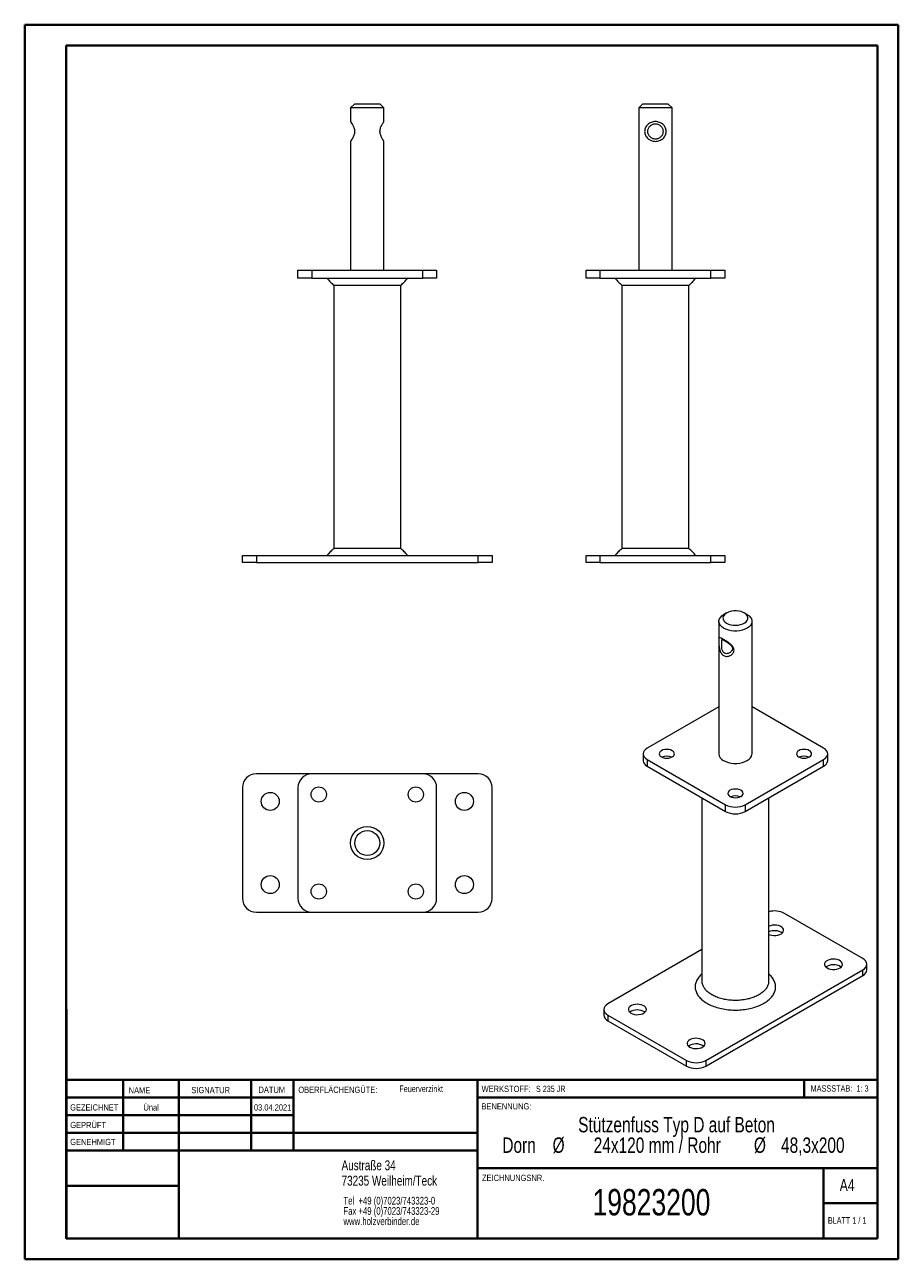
# Model space of a CAD drawing. Header units: millimetres. Extents: x 0 to 210, y 0 to 297.
import ezdxf

# ---------------------------------------------------------------- set-up
doc = ezdxf.new("R2010")
doc.units = ezdxf.units.MM
doc.styles.add('SLDTEXTSTYLE0', font='TXT', dxfattribs={"width": 0.75})
doc.styles.add('SLDTEXTSTYLE1', font='TXT', dxfattribs={"width": 0.681818})
doc.styles.add('SLDTEXTSTYLE2', font='TXT', dxfattribs={"width": 0.7})
doc.styles.add('SLDTEXTSTYLE3', font='TXT', dxfattribs={"width": 0.6875})

# ---------------------------------------------------------------- blocks, each defined once
blk = doc.blocks.new('SW_NOTE_0')
at = {"color": 0, "linetype": 'Continuous', "lineweight": 0, "char_height": 1.8521, "attachment_point": 1, "style": 'SLDTEXTSTYLE0'}
for s, insert in [('Tel  +49 (0)7023/743323-0', (0, 2.39)), ('Fax +49 (0)7023/743323-29', (0, -0.08)), ('www.holzverbinder.de', (0, -2.55))]:
    blk.add_mtext(s, dxfattribs=dict(at, insert=insert))
blk = doc.blocks.new('SW_NOTE_1')
at = {"color": 0, "linetype": 'Continuous', "lineweight": 0, "attachment_point": 2, "style": 'SLDTEXTSTYLE0'}
for s, insert, char_height in [('Stützenfuss Typ D auf Beton', (32.01, 4.77), 3.7042), ('%%c', (3.66, -0.16), 3.704), ('24x120 mm / Rohr', (27.37, -0.16), 3.7042), ('%%c', (52.06, -0.16), 3.704), ('Dorn', (-5.84, -0.16), 3.704), ('48,3x200', (64.77, -0.16), 3.704)]:
    blk.add_mtext(s, dxfattribs=dict(at, insert=insert, char_height=char_height))

msp = doc.modelspace()

# ---------------------------------------------------------------- linework, layer by layer
at = {"color": 7, "linetype": 'Continuous', "lineweight": 40}
for p, q in [((0.08, 0.21), (0.08, 297.21)), ((0.08, 297.21), (210.08, 297.21)), ((210.08, 0.21), (210.08, 297.21)), ((210.08, 292.21), (210.08, 297.21)), ((10.08, 292.21), (205.08, 292.21)), ((10.08, 5.21), (10.08, 292.21)), ((205.08, 5.21), (205.08, 292.21)), ((10.11, 60.37), (10.11, 5.12)), ((205.08, 43.37), (10.11, 43.37)), ((23.71, 43.37), (23.71, 26.37)), ((37.1, 43.37), (37.1, 5.12)), ((54.51, 43.37), (54.51, 26.37)), ((64.71, 26.37), (64.71, 43.37)), ((108.91, 43.37), (108.91, 5.12)), ((187.47, 39.12), (187.47, 43.37)), ((64.71, 39.1), (10.11, 39.1)), ((205.08, 39.12), (108.91, 39.12)), ((64.71, 34.87), (10.11, 34.87)), ((108.91, 30.62), (10.11, 30.62)), ((108.91, 26.37), (10.11, 26.37)), ((108.91, 22.12), (205.08, 22.12)), ((192.08, 5.21), (192.08, 22.21)), ((37.1, 17.87), (10.11, 17.87)), ((10.11, 13.71), (10.08, 13.71)), ((205.08, 13.71), (192.08, 13.71)), ((10.11, 9.46), (10.08, 9.46)), ((10.08, 5.21), (205.08, 5.21)), ((205.08, 5.21), (180.99, 5.21)), ((0.08, 0.21), (210.08, 0.21))]:
    msp.add_line(p, q, dxfattribs=at)
at = {"color": 7, "linetype": 'Continuous', "lineweight": 15}
for p, q in [((79.43, 278.2), (78.43, 277.2)), ((78.43, 277.2), (78.43, 273.91)), ((86.43, 277.2), (78.43, 277.2)), ((79.43, 278.2), (85.43, 278.2)), ((86.43, 277.2), (85.43, 278.2)), ((86.43, 273.91), (86.43, 277.2)), ((148.7, 278.2), (147.7, 277.2)), ((147.7, 277.2), (147.7, 238.2)), ((155.7, 277.2), (147.7, 277.2)), ((148.7, 278.2), (154.7, 278.2)), ((155.7, 277.2), (154.7, 278.2)), ((155.7, 238.2), (155.7, 277.2)), ((78.43, 273.91), (78.75, 273.36)), ((78.43, 269.15), (78.43, 238.2)), ((86.43, 238.2), (86.43, 269.15)), ((65.77, 236.2), (65.77, 238.2)), ((65.77, 238.2), (69.1, 238.2)), ((69.1, 238.2), (69.1, 236.2)), ((69.1, 238.2), (95.77, 238.2)), ((95.77, 236.2), (95.77, 238.2)), ((95.77, 238.2), (99.1, 238.2)), ((99.1, 238.2), (99.1, 236.2)), ((135.03, 236.2), (135.03, 238.2)), ((135.03, 238.2), (138.36, 238.2)), ((138.36, 238.2), (138.36, 236.2)), ((138.36, 238.2), (165.03, 238.2)), ((165.03, 236.2), (165.03, 238.2)), ((165.03, 238.2), (168.36, 238.2)), ((168.36, 238.2), (168.36, 236.2)), ((69.1, 236.2), (65.77, 236.2)), ((69.1, 236.2), (95.77, 236.2)), ((99.1, 236.2), (95.77, 236.2)), ((138.36, 236.2), (135.03, 236.2)), ((138.36, 236.2), (165.03, 236.2)), ((168.36, 236.2), (165.03, 236.2)), ((74.38, 234.57), (74.38, 171.16)), ((90.48, 171.16), (90.48, 234.57)), ((143.65, 234.57), (143.65, 171.16)), ((159.75, 171.16), (159.75, 234.57)), ((52.43, 167.86), (52.43, 169.53)), ((52.43, 169.53), (55.77, 169.53)), ((55.77, 169.53), (55.77, 167.86)), ((55.77, 169.53), (109.1, 169.53)), ((109.1, 167.86), (109.1, 169.53)), ((109.1, 169.53), (112.43, 169.53)), ((112.43, 169.53), (112.43, 167.86)), ((135.03, 167.86), (135.03, 169.53)), ((135.03, 169.53), (138.36, 169.53)), ((138.36, 169.53), (138.36, 167.86)), ((138.36, 169.53), (165.03, 169.53)), ((165.03, 167.86), (165.03, 169.53)), ((165.03, 169.53), (168.36, 169.53)), ((168.36, 169.53), (168.36, 167.86)), ((55.77, 167.86), (52.43, 167.86)), ((55.77, 167.86), (109.1, 167.86)), ((112.43, 167.86), (109.1, 167.86)), ((138.36, 167.86), (135.03, 167.86)), ((138.36, 167.86), (165.03, 167.86)), ((168.36, 167.86), (165.03, 167.86)), ((168.8, 155.71), (168.09, 155.3)), ((173.75, 155.3), (173.04, 155.71)), ((166.92, 153.67), (166.92, 121.82)), ((174.92, 121.82), (174.92, 153.67)), ((166.92, 133.12), (149.71, 123.18)), ((192.13, 123.18), (174.92, 133.12)), ((148.73, 121.82), (148.73, 120.19)), ((193.11, 120.19), (193.11, 121.82)), ((149.71, 120.46), (168.56, 109.57)), ((149.71, 120.46), (149.71, 118.83)), ((149.71, 118.83), (168.56, 107.94)), ((173.28, 109.57), (192.13, 120.46)), ((173.28, 107.94), (192.13, 118.83)), ((192.13, 118.83), (192.13, 120.46)), ((69.1, 117.03), (55.77, 117.03)), ((95.77, 117.03), (69.1, 117.03)), ((109.1, 117.03), (95.77, 117.03)), ((52.43, 113.69), (52.43, 87.03)), ((65.77, 113.69), (65.77, 87.03)), ((99.1, 87.03), (99.1, 113.69)), ((112.43, 87.03), (112.43, 113.69)), ((162.87, 111.23), (162.87, 67.08)), ((178.97, 67.08), (178.97, 111.23)), ((168.56, 107.94), (168.56, 109.57)), ((173.28, 109.57), (173.28, 107.94)), ((55.77, 83.69), (69.1, 83.69)), ((69.1, 83.69), (95.77, 83.69)), ((95.77, 83.69), (109.1, 83.69)), ((201.56, 72.55), (182.71, 83.44)), ((162.87, 74.71), (140.28, 61.67)), ((162.87, 68.83), (162.74, 68.72)), ((163.85, 48.06), (201.56, 69.83)), ((163.85, 46.7), (201.56, 68.47)), ((179.08, 68.72), (178.97, 68.81)), ((201.56, 68.47), (201.56, 69.83)), ((202.54, 69.83), (202.54, 71.19)), ((139.3, 60.31), (139.3, 58.95)), ((140.28, 58.95), (159.14, 48.06)), ((140.28, 58.95), (140.28, 57.59)), ((140.28, 57.59), (159.14, 46.7)), ((159.14, 46.7), (159.14, 48.06)), ((163.85, 48.06), (163.85, 46.7))]:
    msp.add_line(p, q, dxfattribs=at)
at = {"color": 7, "linetype": 'Continuous', "lineweight": 0}
for p, q in [((64.71, 39.12), (10.11, 39.12)), ((23.71, 5.21), (23.71, 5.12)), ((54.51, 5.21), (54.51, 5.12))]:
    msp.add_line(p, q, dxfattribs=at)
at = {"color": 7, "linetype": 'Continuous', "lineweight": 15, "flags": 128}
for points in [[(168.09, 152.03), (167.64, 152.34), (167.3, 152.69), (167.06, 153.07), (166.94, 153.46), (166.94, 153.87), (167.06, 154.26), (167.3, 154.64), (167.64, 154.99), (168.09, 155.3)], [(168.8, 153.26), (169.27, 153.04), (169.81, 152.87), (170.39, 152.78), (171, 152.75), (171.6, 152.79), (172.17, 152.91), (172.7, 153.09), (173.15, 153.32), (173.51, 153.6), (173.76, 153.92), (173.9, 154.26), (173.91, 154.61), (173.8, 154.96), (173.58, 155.28), (173.25, 155.58), (172.82, 155.82), (172.31, 156.02), (171.75, 156.15), (171.15, 156.21), (170.54, 156.2), (169.95, 156.12), (169.4, 155.97), (168.91, 155.77), (168.5, 155.51), (168.19, 155.2), (168, 154.87), (167.92, 154.53), (167.97, 154.18), (168.13, 153.84), (168.42, 153.53), (168.8, 153.26)], [(173.75, 155.3), (174.2, 154.99), (174.55, 154.64), (174.78, 154.26), (174.91, 153.87), (174.91, 153.46), (174.78, 153.07), (174.55, 152.69), (174.2, 152.34), (173.75, 152.03), (173.21, 151.77), (172.61, 151.57), (171.96, 151.43), (171.27, 151.36), (170.57, 151.36), (169.88, 151.43), (169.23, 151.57), (168.63, 151.77), (168.09, 152.03)], [(149.71, 123.18), (149.29, 122.89), (148.98, 122.56), (148.79, 122.2), (148.73, 121.82), (148.79, 121.44), (148.98, 121.08), (149.29, 120.75), (149.71, 120.46)], [(153.12, 121.07), (153.5, 120.9), (153.95, 120.8), (154.42, 120.76), (154.9, 120.8), (155.34, 120.9), (155.72, 121.07), (156.01, 121.29), (156.19, 121.55), (156.25, 121.82), (156.19, 122.09), (156.01, 122.35), (155.72, 122.57), (155.34, 122.74), (154.9, 122.84), (154.42, 122.88), (153.95, 122.84), (153.5, 122.74), (153.12, 122.57), (152.83, 122.35), (152.65, 122.09), (152.59, 121.82), (152.65, 121.55), (152.83, 121.29), (153.12, 121.07)], [(168.09, 120.19), (168.63, 119.93), (169.23, 119.73), (169.88, 119.59), (170.57, 119.52), (171.27, 119.52), (171.96, 119.59), (172.61, 119.73), (173.21, 119.93), (173.75, 120.19), (174.2, 120.5), (174.55, 120.84), (174.78, 121.22), (174.91, 121.62), (174.92, 121.82)], [(186.12, 121.07), (186.5, 120.9), (186.94, 120.8), (187.42, 120.76), (187.89, 120.8), (188.34, 120.9), (188.72, 121.07), (189.01, 121.29), (189.19, 121.55), (189.25, 121.82), (189.19, 122.09), (189.01, 122.35), (188.72, 122.57), (188.34, 122.74), (187.89, 122.84), (187.42, 122.88), (186.94, 122.84), (186.5, 122.74), (186.12, 122.57), (185.83, 122.35), (185.65, 122.09), (185.59, 121.82), (185.65, 121.55), (185.83, 121.29), (186.12, 121.07)], [(192.13, 120.46), (192.55, 120.75), (192.86, 121.08), (193.05, 121.44), (193.11, 121.82), (193.05, 122.2), (192.86, 122.56), (192.55, 122.89), (192.13, 123.18)], [(169.62, 111.55), (170, 111.38), (170.45, 111.27), (170.92, 111.24), (171.39, 111.27), (171.84, 111.38), (172.22, 111.55), (172.51, 111.77), (172.69, 112.02), (172.75, 112.3), (172.69, 112.57), (172.51, 112.82), (172.22, 113.04), (171.84, 113.21), (171.39, 113.32), (170.92, 113.35), (170.45, 113.32), (170, 113.21), (169.62, 113.04), (169.33, 112.82), (169.15, 112.57), (169.09, 112.3), (169.15, 112.02), (169.33, 111.77), (169.62, 111.55)], [(178.97, 78.39), (179.21, 78.29), (179.67, 78.17), (180.16, 78.11), (180.66, 78.12), (181.15, 78.2), (181.59, 78.33), (181.97, 78.53), (182.26, 78.76), (182.44, 79.03), (182.51, 79.32), (182.47, 79.61), (182.31, 79.89), (182.05, 80.13), (181.69, 80.34), (181.26, 80.49), (180.79, 80.58), (180.29, 80.61), (179.79, 80.57), (179.32, 80.46), (178.97, 80.32)], [(192.96, 70.31), (193.35, 70.13), (193.81, 70.01), (194.3, 69.95), (194.8, 69.96), (195.29, 70.03), (195.73, 70.17), (196.11, 70.36), (196.4, 70.6), (196.58, 70.87), (196.66, 71.16), (196.61, 71.45), (196.45, 71.72), (196.19, 71.97), (195.83, 72.17), (195.41, 72.33), (194.93, 72.42), (194.43, 72.44), (193.93, 72.4), (193.46, 72.29), (193.05, 72.13), (192.72, 71.91), (192.48, 71.66), (192.35, 71.37), (192.33, 71.08), (192.43, 70.8), (192.65, 70.54), (192.96, 70.31)], [(201.56, 69.83), (201.98, 70.12), (202.28, 70.46), (202.47, 70.82), (202.54, 71.19), (202.47, 71.57), (202.28, 71.93), (201.98, 72.26), (201.56, 72.55)], [(196.31, 70.51), (196.19, 70.61), (195.83, 70.81), (195.41, 70.97), (194.93, 71.06), (194.43, 71.08), (193.93, 71.04), (193.46, 70.93), (193.05, 70.77), (192.72, 70.55), (192.67, 70.51)], [(140.28, 61.67), (139.86, 61.38), (139.56, 61.04), (139.37, 60.68), (139.3, 60.31), (139.37, 59.93), (139.56, 59.57), (139.86, 59.24), (140.28, 58.95)], [(145.82, 59.42), (146.21, 59.24), (146.67, 59.12), (147.16, 59.06), (147.66, 59.07), (148.15, 59.15), (148.59, 59.28), (148.97, 59.48), (149.26, 59.71), (149.44, 59.98), (149.52, 60.27), (149.47, 60.56), (149.31, 60.84), (149.05, 61.08), (148.69, 61.29), (148.27, 61.44), (147.79, 61.53), (147.29, 61.56), (146.79, 61.52), (146.32, 61.41), (145.91, 61.24), (145.58, 61.03), (145.34, 60.77), (145.21, 60.49), (145.19, 60.2), (145.29, 59.91), (145.51, 59.65), (145.82, 59.42)], [(149.17, 59.63), (149.05, 59.72), (148.69, 59.93), (148.27, 60.08), (147.79, 60.17), (147.29, 60.2), (146.79, 60.16), (146.32, 60.05), (145.91, 59.88), (145.58, 59.66), (145.53, 59.63)], [(159.96, 51.26), (160.35, 51.08), (160.81, 50.96), (161.3, 50.9), (161.81, 50.91), (162.29, 50.98), (162.73, 51.12), (163.11, 51.31), (163.4, 51.55), (163.58, 51.82), (163.66, 52.11), (163.61, 52.4), (163.46, 52.67), (163.19, 52.92), (162.84, 53.13), (162.41, 53.28), (161.93, 53.37), (161.43, 53.39), (160.93, 53.35), (160.46, 53.25), (160.05, 53.08), (159.72, 52.86), (159.48, 52.61), (159.35, 52.33), (159.33, 52.04), (159.44, 51.75), (159.65, 51.49), (159.96, 51.26)], [(163.31, 51.46), (163.19, 51.56), (162.84, 51.76), (162.41, 51.92), (161.93, 52.01), (161.43, 52.03), (160.93, 51.99), (160.46, 51.88), (160.05, 51.72), (159.72, 51.5), (159.67, 51.46)]]:
    msp.add_lwpolyline(points, dxfattribs=at)
at = {"color": 7, "linetype": 'Continuous', "lineweight": 15}
for centre, radius in [((70.77, 112.03), 1.83), ((94.1, 112.03), 1.83), ((59.1, 110.36), 2.17), ((105.77, 110.36), 2.17), ((82.43, 100.36), 4), ((82.43, 100.36), 3), ((59.1, 90.36), 2.17), ((105.77, 90.36), 2.17), ((70.77, 88.69), 1.83), ((94.1, 88.69), 1.83)]:
    msp.add_circle(centre, radius, dxfattribs=at)
for centre, radius, start, end in [((168.92, 122.02), 2.01, 185.6534, 245.6668), ((150.4, 120.35), 1.68, 185.6948, 245.6253), ((154.42, 118.41), 2.85, 65.8178, 114.1822), ((187.42, 118.41), 2.85, 65.8178, 114.1822), ((191.44, 120.35), 1.68, 294.3747, 354.3052), ((55.77, 113.69), 3.33, 90, 180), ((69.1, 113.69), 3.33, 90, 180), ((95.77, 113.69), 3.33, 0, 90), ((109.1, 113.69), 3.33, 0, 90), ((170.92, 108.88), 2.85, 65.8178, 114.1822), ((170.92, 114.12), 5.12, 242.6097, 297.3903), ((170.92, 112.49), 5.12, 242.6097, 297.3903), ((55.77, 87.03), 3.33, 180, 270), ((69.1, 87.03), 3.33, 180, 270), ((95.77, 87.03), 3.33, 270, 0), ((109.1, 87.03), 3.33, 270, 0), ((180.33, 78.75), 5.26, 63.0841, 104.9497), ((180.33, 76.1), 3.17, 54.4967, 115.3216), ((200.87, 70), 1.68, 294.3747, 354.3052), ((140.97, 59.11), 1.68, 185.6948, 245.6253), ((161.49, 52.61), 5.12, 242.6097, 297.3903), ((161.49, 51.25), 5.12, 242.6097, 297.3903)]:
    msp.add_arc(centre, radius, start, end, dxfattribs=at)
for points, knots in [([(78.43, 273.91), (78.44, 273.9), (78.45, 273.88), (78.56, 273.74), (78.7, 273.51), (78.88, 273.22), (79.06, 272.87), (79.23, 272.47), (79.35, 272.02), (79.4, 271.53), (79.35, 271.05), (79.23, 270.6), (79.06, 270.19), (78.88, 269.84), (78.7, 269.55), (78.56, 269.32), (78.46, 269.19), (78.42, 269.13), (78.43, 269.15), (78.44, 269.15)], [0, 0, 0, 0, 0.064913, 0.12936, 0.19309, 0.256231, 0.318452, 0.379477, 0.439885, 0.499658, 0.559553, 0.620157, 0.6814, 0.743677, 0.806861, 0.870232, 0.934731, 0.999136, 1, 1, 1, 1]), ([(86.43, 269.15), (86.43, 269.16), (86.42, 269.18), (86.31, 269.32), (86.17, 269.54), (86, 269.83), (85.81, 270.18), (85.65, 270.59), (85.52, 271.04), (85.47, 271.52), (85.52, 272.01), (85.64, 272.46), (85.81, 272.87), (85.99, 273.22), (86.16, 273.51), (86.31, 273.74), (86.41, 273.87), (86.45, 273.93), (86.43, 273.91), (86.43, 273.91)], [0, 0, 0, 0, 0.063636, 0.128113, 0.191903, 0.255109, 0.317356, 0.378471, 0.438888, 0.498705, 0.559031, 0.619243, 0.680762, 0.743067, 0.806006, 0.86987, 0.934218, 0.999154, 1, 1, 1, 1]), ([(86.12, 273.36), (86.17, 273.46), (86.28, 273.64), (86.38, 273.82), (86.43, 273.91)], [0, 0, 0, 0, 0.499997, 1, 1, 1, 1]), ([(151.7, 273.91), (151.87, 273.9), (152.22, 273.88), (152.71, 273.74), (153.16, 273.51), (153.54, 273.22), (153.85, 272.87), (154.09, 272.47), (154.24, 272.02), (154.3, 271.53), (154.25, 271.05), (154.09, 270.6), (153.85, 270.19), (153.54, 269.84), (153.16, 269.55), (152.72, 269.33), (152.22, 269.18), (151.7, 269.13), (151.18, 269.18), (150.68, 269.32), (150.24, 269.55), (149.86, 269.84), (149.54, 270.19), (149.3, 270.59), (149.15, 271.05), (149.09, 271.53), (149.15, 272.02), (149.3, 272.47), (149.54, 272.87), (149.86, 273.22), (150.24, 273.52), (150.68, 273.74), (151.18, 273.88), (151.52, 273.9), (151.7, 273.91)], [0, 0, 0, 0, 0.032457, 0.06468, 0.096546, 0.128117, 0.159227, 0.18974, 0.219944, 0.249831, 0.279779, 0.31008, 0.340702, 0.371841, 0.403433, 0.435119, 0.467369, 0.499572, 0.532164, 0.564308, 0.596293, 0.627933, 0.659011, 0.689787, 0.720054, 0.749973, 0.779974, 0.810314, 0.840939, 0.872139, 0.903731, 0.935499, 0.967743, 1, 1, 1, 1]), ([(151.7, 273.36), (151.57, 273.36), (151.32, 273.34), (150.86, 273.19), (150.37, 272.85), (150.04, 272.37), (149.89, 271.91), (149.85, 271.53), (149.89, 271.16), (150.04, 270.69), (150.37, 270.21), (150.86, 269.87), (151.33, 269.72), (151.7, 269.69), (152.07, 269.72), (152.54, 269.87), (153.03, 270.21), (153.36, 270.69), (153.51, 271.16), (153.54, 271.53), (153.5, 271.91), (153.36, 272.37), (153.03, 272.85), (152.54, 273.19), (152.07, 273.34), (151.82, 273.36), (151.7, 273.36)], [0, 0, 0, 0, 0.030584, 0.061636, 0.12452, 0.187874, 0.219194, 0.25003, 0.280779, 0.31202, 0.375405, 0.438547, 0.469497, 0.500401, 0.530936, 0.562002, 0.624821, 0.688117, 0.719396, 0.750172, 0.780887, 0.812065, 0.87522, 0.93819, 0.969226, 1, 1, 1, 1]), ([(78.75, 269.7), (78.7, 269.61), (78.59, 269.42), (78.49, 269.24), (78.43, 269.15)], [0, 0, 0, 0, 0.499997, 1, 1, 1, 1]), ([(86.43, 269.15), (86.38, 269.24), (86.28, 269.42), (86.17, 269.61), (86.12, 269.7)], [0, 0, 0, 0, 0.500005, 1, 1, 1, 1]), ([(72.77, 236.2), (73.02, 235.89), (73.5, 235.29), (74.1, 234.81), (74.38, 234.58)], [0, 0, 0, 0, 0.518465, 1, 1, 1, 1]), ([(90.48, 234.58), (90.77, 234.81), (91.37, 235.29), (91.85, 235.89), (92.1, 236.2)], [0, 0, 0, 0, 0.4815398, 1, 1, 1, 1]), ([(142.03, 236.2), (142.28, 235.89), (142.76, 235.29), (143.36, 234.81), (143.65, 234.58)], [0, 0, 0, 0, 0.5185704, 1, 1, 1, 1]), ([(159.75, 234.58), (160.03, 234.81), (160.63, 235.29), (161.11, 235.89), (161.36, 236.2)], [0, 0, 0, 0, 0.481538, 1, 1, 1, 1]), ([(74.45, 234.53), (74.46, 234.53), (74.47, 234.53), (74.77, 234.53), (75.27, 234.53), (75.99, 234.53), (76.89, 234.53), (77.95, 234.53), (79.13, 234.53), (80.41, 234.53), (81.74, 234.53), (83.1, 234.53), (84.43, 234.53), (85.71, 234.53), (86.89, 234.53), (87.96, 234.53), (88.85, 234.53), (89.58, 234.53), (90.09, 234.53), (90.39, 234.53), (90.41, 234.53), (90.42, 234.53)], [0, 0, 0, 0, 0.04371, 0.096638, 0.151102, 0.20403, 0.258493, 0.311421, 0.365885, 0.418814, 0.473277, 0.526205, 0.580669, 0.633597, 0.68806, 0.740987, 0.79545, 0.848378, 0.902842, 0.955771, 1, 1, 1, 1]), ([(143.7, 234.53), (143.74, 234.53), (143.81, 234.54), (144.17, 234.54), (144.74, 234.55), (145.52, 234.54), (146.47, 234.53), (147.56, 234.53), (148.79, 234.53), (150.08, 234.53), (151.43, 234.53), (152.78, 234.53), (154.1, 234.53), (155.35, 234.53), (156.51, 234.53), (157.52, 234.53), (158.37, 234.53), (159.03, 234.53), (159.47, 234.53), (159.69, 234.53), (159.67, 234.53), (159.67, 234.53)], [0, 0, 0, 0, 0.051433, 0.104238, 0.157755, 0.212824, 0.266328, 0.321385, 0.374902, 0.429971, 0.483495, 0.538571, 0.592096, 0.647173, 0.700698, 0.755774, 0.8093, 0.864377, 0.917902, 0.972979, 1, 1, 1, 1]), ([(74.38, 171.15), (74.1, 170.92), (73.5, 170.44), (73.02, 169.84), (72.77, 169.53)], [0, 0, 0, 0, 0.480298, 1, 1, 1, 1]), ([(90.41, 171.2), (90.41, 171.2), (90.42, 171.2), (90.19, 171.2), (89.75, 171.2), (89.07, 171.2), (88.22, 171.2), (87.2, 171.2), (86.05, 171.2), (84.79, 171.2), (83.47, 171.2), (82.11, 171.2), (80.78, 171.2), (79.47, 171.2), (78.27, 171.2), (77.17, 171.2), (76.23, 171.19), (75.45, 171.18), (74.95, 171.19), (74.64, 171.2), (74.54, 171.2), (74.5, 171.2)], [0, 0, 0, 0, 0.029816, 0.084995, 0.141773, 0.196951, 0.253729, 0.308907, 0.365686, 0.420865, 0.477644, 0.532822, 0.589601, 0.644779, 0.701558, 0.756737, 0.813516, 0.868688, 0.92546, 0.962495, 1, 1, 1, 1]), ([(92.1, 169.53), (91.85, 169.84), (91.37, 170.44), (90.77, 170.92), (90.48, 171.15)], [0, 0, 0, 0, 0.518357, 1, 1, 1, 1]), ([(143.65, 171.15), (143.36, 170.92), (142.76, 170.44), (142.28, 169.84), (142.03, 169.53)], [0, 0, 0, 0, 0.481645, 1, 1, 1, 1]), ([(152.69, 171.2), (152.27, 171.2), (151.41, 171.19), (150.1, 171.19), (148.82, 171.18), (147.6, 171.19), (146.49, 171.2), (145.54, 171.2), (144.76, 171.2), (144.18, 171.2), (143.82, 171.2), (143.67, 171.2), (143.71, 171.2), (143.71, 171.2)], [0, 0, 0, 0, 0.094024, 0.190557, 0.288389, 0.38906, 0.486872, 0.58752, 0.685354, 0.786025, 0.883872, 0.984556, 1, 1, 1, 1]), ([(159.68, 171.2), (159.68, 171.2), (159.72, 171.2), (159.55, 171.2), (159.17, 171.2), (158.57, 171.2), (157.77, 171.2), (156.8, 171.19), (155.68, 171.18), (154.59, 171.19), (153.58, 171.2), (152.99, 171.2), (152.69, 171.2)], [0, 0, 0, 0, 0.0242, 0.142794, 0.258046, 0.37664, 0.491892, 0.610489, 0.725726, 0.844307, 0.921662, 1, 1, 1, 1]), ([(161.36, 169.53), (161.11, 169.84), (160.63, 170.44), (160.04, 170.92), (159.75, 171.15)], [0, 0, 0, 0, 0.5183655, 1, 1, 1, 1]), ([(170.59, 146.74), (170.58, 146.61), (170.55, 146.34), (170.27, 145.87), (169.72, 145.41), (169.03, 145.22), (168.48, 145.28), (168.09, 145.44), (167.74, 145.7), (167.37, 146.18), (167.08, 146.93), (166.97, 147.77), (166.94, 148.41), (166.93, 148.85), (166.94, 149.21), (166.97, 149.55), (167.07, 149.75), (167.37, 149.71), (167.73, 149.55), (168.08, 149.36), (168.47, 149.12), (169.03, 148.75), (169.72, 148.23), (170.27, 147.65), (170.55, 147.14), (170.58, 146.87), (170.59, 146.74)], [0, 0, 0, 0, 0.03002, 0.060349, 0.121871, 0.184925, 0.217136, 0.24939, 0.281898, 0.314208, 0.377563, 0.439111, 0.469386, 0.499361, 0.529591, 0.559763, 0.621538, 0.684799, 0.717044, 0.749583, 0.782098, 0.814399, 0.877933, 0.939666, 0.97, 1, 1, 1, 1]), ([(170.23, 147.14), (170.22, 147.24), (170.19, 147.45), (169.97, 147.82), (169.54, 148.23), (169.01, 148.6), (168.59, 148.87), (168.3, 149.04), (168.06, 149.17), (167.82, 149.29), (167.66, 149.32), (167.63, 149.18), (167.63, 148.92), (167.64, 148.64), (167.63, 148.3), (167.63, 147.8), (167.66, 147.16), (167.82, 146.58), (168.07, 146.21), (168.31, 146.02), (168.6, 145.91), (169.01, 145.89), (169.55, 146.08), (169.97, 146.45), (170.19, 146.83), (170.22, 147.04), (170.23, 147.14)], [0, 0, 0, 0, 0.030762, 0.062006, 0.125408, 0.188601, 0.219635, 0.250392, 0.28118, 0.312177, 0.375129, 0.438584, 0.469658, 0.500655, 0.531393, 0.562578, 0.625784, 0.688787, 0.719825, 0.750575, 0.781093, 0.812055, 0.874791, 0.937979, 0.969217, 1, 1, 1, 1]), ([(162.75, 68.72), (162.73, 68.71), (162.39, 68.44), (161.93, 67.84), (161.42, 66.94), (161.22, 66.01), (161.28, 65.07), (161.62, 64.14), (162.22, 63.26), (163.07, 62.45), (164.14, 61.73), (165.4, 61.14), (166.82, 60.67), (168.36, 60.34), (169.97, 60.17), (171.6, 60.16), (173.22, 60.3), (174.77, 60.6), (176.22, 61.05), (177.51, 61.63), (178.62, 62.33), (179.5, 63.12), (180.14, 63.99), (180.52, 64.91), (180.63, 65.85), (180.46, 66.79), (180, 67.69), (179.51, 68.34), (179.13, 68.66), (179.05, 68.73)], [0, 0, 0, 0, 0.0021689, 0.0419616, 0.081752, 0.1210175, 0.1602844, 0.1999368, 0.2395877, 0.2792653, 0.3189449, 0.3581908, 0.3974344, 0.4372363, 0.4770432, 0.5162869, 0.5555319, 0.5952693, 0.6350045, 0.6745142, 0.7140301, 0.7534578, 0.7928781, 0.8323107, 0.8717462, 0.9114405, 0.9511515, 0.9898872, 1, 1, 1, 1]), ([(178.89, 67.11), (178.9, 66.98), (178.91, 66.58), (178.69, 65.94), (178.25, 65.21), (177.58, 64.52), (176.74, 63.91), (175.72, 63.39), (174.58, 62.98), (173.32, 62.68), (172, 62.51), (170.64, 62.47), (169.3, 62.57), (168, 62.79), (166.79, 63.13), (165.69, 63.59), (164.74, 64.15), (163.96, 64.79), (163.38, 65.49), (163.04, 66.25), (162.89, 66.78), (162.92, 67.05), (162.92, 67.06)], [0, 0, 0, 0, 0.028119, 0.081223, 0.135867, 0.188978, 0.243629, 0.296741, 0.351392, 0.404504, 0.459155, 0.512267, 0.56692, 0.620031, 0.674683, 0.727795, 0.782446, 0.835558, 0.890209, 0.94332, 0.997972, 1, 1, 1, 1])]:
    msp.add_open_spline(points, degree=3, knots=knots, dxfattribs=at)

# ---------------------------------------------------------------- block references
at = {"color": 7, "linetype": 'Continuous', "lineweight": 0}
for name, p in [('SW_NOTE_1', (124.76, 29.69)), ('SW_NOTE_0', (76.7, 12.85))]:
    msp.add_blockref(name, p, dxfattribs=at)

# ---------------------------------------------------------------- texts
for s, insert, char_height, attachment_point, style in [('NAME', (25.07, 41.62), 1.5, 1, 'SLDTEXTSTYLE0'), ('SIGNATUR', (40.14, 41.68), 1.5, 1, 'SLDTEXTSTYLE0'), ('DATUM', (56.28, 41.74), 1.5, 1, 'SLDTEXTSTYLE0'), ('OBERFLÄCHENGÜTE:', (65.86, 41.74), 1.5, 1, 'SLDTEXTSTYLE0'), ('Feuerverzinkt', (90.14, 42.03), 1.5875, 1, 'SLDTEXTSTYLE0'), ('WERKSTOFF:', (109.91, 41.96), 1.5, 1, 'SLDTEXTSTYLE0'), ('S 235 JR', (122.99, 41.96), 1.5, 1, 'SLDTEXTSTYLE3'), ('MASSSTAB:  1: 3', (188.99, 42.07), 1.5, 1, 'SLDTEXTSTYLE2'), ('GEZEICHNET', (11, 37.51), 1.5, 1, 'SLDTEXTSTYLE0'), ('Ünal', (30.47, 37.5), 1.499, 2, 'SLDTEXTSTYLE0'), ('03.04.2021', (59.68, 37.5), 1.499, 2, 'SLDTEXTSTYLE0'), ('BENENNUNG:', (109.88, 37.77), 1.5, 1, 'SLDTEXTSTYLE0'), ('GEPRÜFT', (11.03, 33.28), 1.5, 1, 'SLDTEXTSTYLE0'), ('GENEHMIGT', (11.02, 29.19), 1.5, 1, 'SLDTEXTSTYLE0'), ('Austraße 34', (76.25, 24.02), 2.3813, 1, 'SLDTEXTSTYLE0'), ('73235 Weilheim/Teck', (76.25, 20.32), 2.3813, 1, 'SLDTEXTSTYLE0'), ('ZEICHNUNGSNR.', (110, 20.55), 1.5, 1, 'SLDTEXTSTYLE0'), ('A4', (196, 19.52), 2.91, 1, 'SLDTEXTSTYLE0'), ('19823200', (150.74, 17.12), 6.35, 2, 'SLDTEXTSTYLE0'), ('BLATT 1 / 1', (193.16, 10.36), 1.5875, 1, 'SLDTEXTSTYLE1')]:
    msp.add_mtext(s, dxfattribs=dict(at, insert=insert, char_height=char_height, attachment_point=attachment_point, style=style))

doc.saveas('drawing.dxf')
